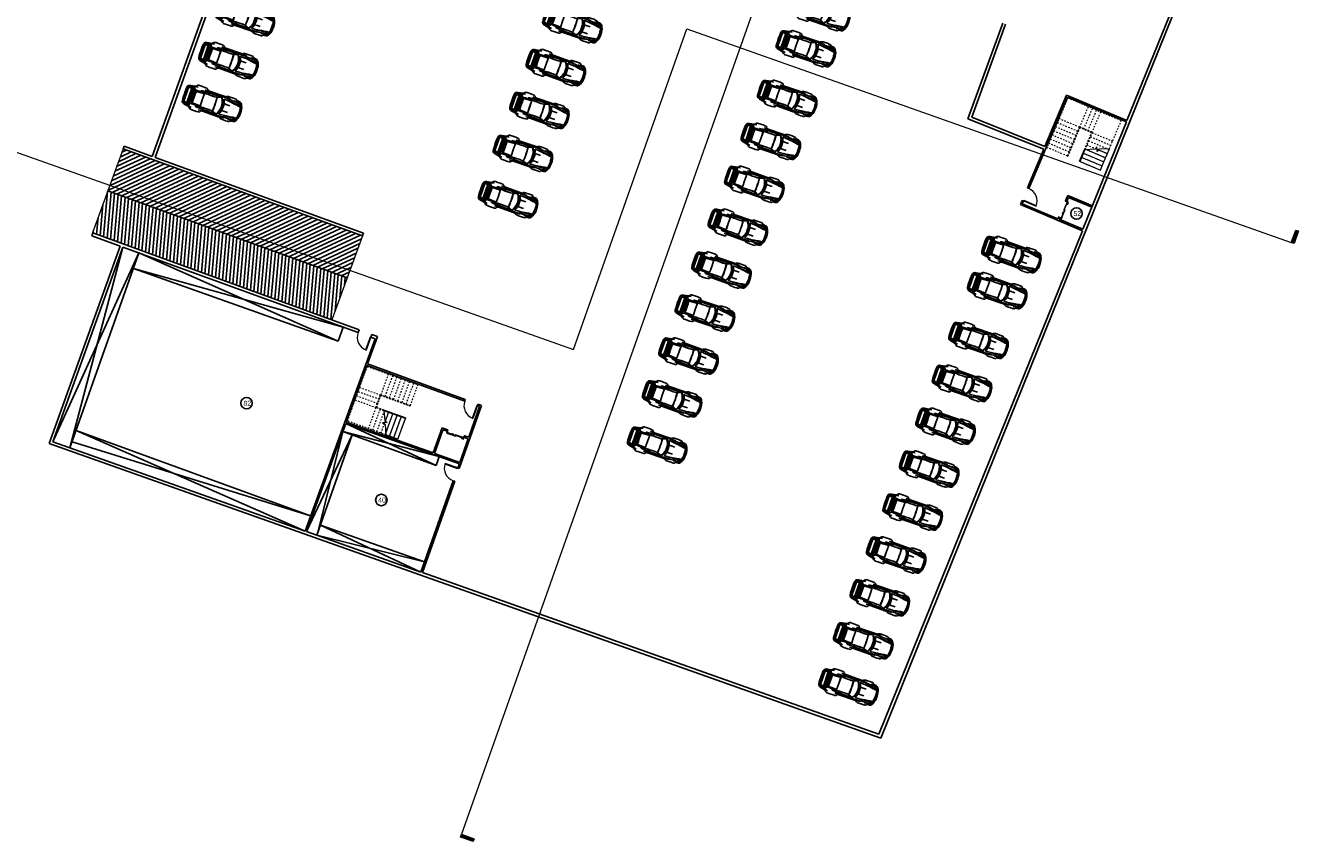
# Model space of a CAD drawing. Header units: inches. Extents: x 424 to 2043, y -237 to 445.
# Tile 3 of 256: x 482 to 567, y -149 to -94. Entities that reach past the tile are written whole.
import ezdxf

# ---------------------------------------------------------------- set-up
doc = ezdxf.new("R2010")
doc.units = ezdxf.units.IN
doc.header["$MEASUREMENT"] = 0
doc.linetypes.add('Overhead', pattern=[0.003969, 0.002381, -0.001587])
for name, color, linetype, lineweight in [('A-DOOR', 31, 'Continuous', 9), ('A-FLOR-HRAL', 11, 'Continuous', 9), ('A-FLOR-HRAL-MBND', 5, 'Overhead', 9), ('A-FLOR-LEVL', 51, 'Continuous', 9), ('A-WALL', 113, 'Continuous', 9), ('G-ANNO-SYMB', 111, 'Continuous', 9), ('S-STRS', 31, 'Continuous', 9), ('S-STRS-MBND', 31, 'Overhead', 9)]:
    doc.layers.add(name, color=color, linetype=linetype, lineweight=lineweight)
doc.layers.add('FM-VEHICLE', color=247, linetype='Continuous')
doc.styles.get("Standard").update_dxf_attribs({"font": 'arial.ttf'})
pattern_1 = [(25, (-1081.74781, -1042.28035), (-0.101977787, 0.21869207), [])]

# ---------------------------------------------------------------- blocks, each defined once
blk = doc.blocks.new('Railing - Railing-237763-زیرزمین')
at = {"layer": 'A-FLOR-HRAL'}
for p, q in [((-142.087, -10.907), (-142.093, -10.925)), ((-142.087, -10.907), (-142.093, -10.925)), ((-142.087, -10.907), (-142.093, -10.925)), ((-142.087, -10.907), (-142.093, -10.925)), ((-142.087, -10.907), (-142.093, -10.925)), ((-142.088, -10.911), (-142.093, -10.925)), ((-142.088, -10.911), (-142.093, -10.925)), ((-142.088, -10.911), (-142.093, -10.925)), ((-142.088, -10.911), (-142.093, -10.925)), ((-142.088, -10.911), (-142.093, -10.925)), ((-142.088, -10.911), (-142.093, -10.925)), ((-142.088, -10.911), (-142.093, -10.925)), ((-142.088, -10.911), (-142.093, -10.925)), ((-142.088, -10.911), (-142.093, -10.925)), ((-142.088, -10.911), (-142.093, -10.925)), ((-142.093, -10.925), (-142.092, -10.942)), ((-142.093, -10.925), (-142.092, -10.942)), ((-142.093, -10.925), (-142.092, -10.942)), ((-142.093, -10.925), (-142.092, -10.942)), ((-142.093, -10.925), (-142.091, -10.947)), ((-142.093, -10.925), (-142.092, -10.942)), ((-142.093, -10.925), (-142.092, -10.942)), ((-142.093, -10.925), (-142.092, -10.942)), ((-142.093, -10.925), (-142.091, -10.947)), ((-142.093, -10.925), (-142.092, -10.942)), ((-142.093, -10.925), (-142.092, -10.942)), ((-142.093, -10.925), (-142.091, -10.947)), ((-142.093, -10.925), (-142.092, -10.942)), ((-142.093, -10.925), (-142.091, -10.947)), ((-142.093, -10.925), (-142.091, -10.947)), ((-140.644, -11.474), (-142.091, -10.947)), ((-140.63, -11.437), (-142.087, -10.907)), ((-140.63, -11.437), (-140.644, -11.474))]:
    blk.add_line(p, q, dxfattribs=at)
at = {"layer": 'A-FLOR-HRAL-MBND'}
for p, q in [((-142.636, -10.749), (-142.315, -9.865)), ((-142.63, -10.746), (-142.312, -9.871)), ((-142.63, -10.746), (-142.312, -9.871)), ((-142.63, -10.746), (-142.312, -9.871)), ((-142.63, -10.746), (-142.312, -9.871)), ((-142.592, -10.728), (-142.294, -9.91)), ((-142.592, -10.728), (-142.294, -9.91)), ((-142.592, -10.728), (-142.294, -9.91)), ((-142.592, -10.728), (-142.294, -9.91)), ((-142.585, -10.725), (-142.291, -9.916)), ((-142.315, -9.865), (-140.322, -10.59)), ((-142.312, -9.871), (-140.324, -10.595)), ((-142.312, -9.871), (-140.324, -10.595)), ((-142.312, -9.871), (-140.324, -10.595)), ((-142.312, -9.871), (-140.324, -10.595)), ((-142.294, -9.91), (-140.334, -10.623)), ((-142.294, -9.91), (-140.334, -10.623)), ((-142.294, -9.91), (-140.334, -10.623)), ((-142.294, -9.91), (-140.334, -10.623)), ((-142.291, -9.916), (-140.336, -10.628)), ((-142.091, -10.947), (-142.636, -10.749)), ((-142.092, -10.942), (-142.63, -10.746)), ((-142.092, -10.942), (-142.63, -10.746)), ((-142.092, -10.942), (-142.63, -10.746)), ((-142.092, -10.942), (-142.63, -10.746)), ((-142.088, -10.911), (-142.592, -10.728)), ((-142.088, -10.911), (-142.592, -10.728)), ((-142.088, -10.911), (-142.592, -10.728)), ((-142.088, -10.911), (-142.592, -10.728)), ((-142.087, -10.907), (-142.585, -10.725)), ((-140.322, -10.59), (-140.336, -10.628)), ((-140.324, -10.595), (-140.334, -10.623)), ((-140.324, -10.595), (-140.334, -10.623)), ((-140.324, -10.595), (-140.334, -10.623)), ((-140.324, -10.595), (-140.334, -10.623))]:
    blk.add_line(p, q, dxfattribs=at)
blk = doc.blocks.new('Railing - Railing-237831-زیرزمین')
at = {"layer": 'A-FLOR-HRAL'}
for p, q in [((-95.368, 5.809), (-95.037, 6.592)), ((-95.331, 5.794), (-94.996, 6.586)), ((-95.018, 6.585), (-95.037, 6.592)), ((-95.018, 6.585), (-95.037, 6.592)), ((-95.018, 6.585), (-95.037, 6.592)), ((-95.018, 6.585), (-95.037, 6.592)), ((-95.018, 6.585), (-95.037, 6.592)), ((-94.996, 6.586), (-95.018, 6.585)), ((-94.996, 6.586), (-95.018, 6.585)), ((-94.996, 6.586), (-95.018, 6.585)), ((-94.996, 6.586), (-95.018, 6.585)), ((-94.996, 6.586), (-95.018, 6.585)), ((-95.331, 5.794), (-95.368, 5.809))]:
    blk.add_line(p, q, dxfattribs=at)
at = {"layer": 'A-FLOR-HRAL-MBND'}
for p, q in [((-95.372, 8.113), (-96.197, 6.16)), ((-95.369, 8.107), (-96.193, 6.158)), ((-95.369, 8.107), (-96.193, 6.158)), ((-95.369, 8.107), (-96.193, 6.158)), ((-95.369, 8.107), (-96.193, 6.158)), ((-95.353, 8.067), (-96.165, 6.146)), ((-95.353, 8.067), (-96.165, 6.146)), ((-95.353, 8.067), (-96.165, 6.146)), ((-95.353, 8.067), (-96.165, 6.146)), ((-95.35, 8.061), (-96.16, 6.144)), ((-94.505, 7.747), (-95.372, 8.113)), ((-94.512, 7.744), (-95.369, 8.107)), ((-94.512, 7.744), (-95.369, 8.107)), ((-94.512, 7.744), (-95.369, 8.107)), ((-94.512, 7.744), (-95.369, 8.107)), ((-94.551, 7.728), (-95.353, 8.067)), ((-94.551, 7.728), (-95.353, 8.067)), ((-94.551, 7.728), (-95.353, 8.067)), ((-94.551, 7.728), (-95.353, 8.067)), ((-94.558, 7.726), (-95.35, 8.061)), ((-95.037, 6.592), (-94.558, 7.726)), ((-95.031, 6.592), (-94.551, 7.728)), ((-95.031, 6.592), (-94.551, 7.728)), ((-95.031, 6.592), (-94.551, 7.728)), ((-95.031, 6.592), (-94.551, 7.728)), ((-95.001, 6.586), (-94.512, 7.744)), ((-95.001, 6.586), (-94.512, 7.744)), ((-95.001, 6.586), (-94.512, 7.744)), ((-95.001, 6.586), (-94.512, 7.744)), ((-94.996, 6.586), (-94.505, 7.747)), ((-96.16, 6.144), (-96.197, 6.16)), ((-96.165, 6.146), (-96.193, 6.158)), ((-96.165, 6.146), (-96.193, 6.158)), ((-96.165, 6.146), (-96.193, 6.158)), ((-96.165, 6.146), (-96.193, 6.158))]:
    blk.add_line(p, q, dxfattribs=at)
blk = doc.blocks.new('M_Single-Louvered - 0914 x 2134mm-227719-زیرزمین')
at = {"layer": 'A-DOOR', "lineweight": 18}
for p, q in [((0.406, -0.05), (0.406, -0.964)), ((0.457, -0.05), (0.406, -0.05)), ((0.457, -0.05), (0.457, -0.964)), ((0.457, -0.964), (0.406, -0.964))]:
    blk.add_line(p, q, dxfattribs=at)
at = {"layer": 'A-DOOR'}
blk.add_arc((0.457, -0.05), 0.914, 180, 270, dxfattribs=at)
blk = doc.blocks.new('M_Single-Louvered - 0914 x 2134mm-227787-زیرزمین')
at = {"layer": 'A-DOOR', "lineweight": 18}
for p, q in [((0.406, 0.05), (0.406, 0.964)), ((0.457, 0.964), (0.406, 0.964)), ((0.457, 0.05), (0.457, 0.964)), ((0.457, 0.05), (0.406, 0.05))]:
    blk.add_line(p, q, dxfattribs=at)
at = {"layer": 'A-DOOR'}
blk.add_arc((0.457, 0.05), 0.914, 90, 180, dxfattribs=at)
blk = doc.blocks.new('Side_opening_ElevatorLift_Door_with_Call_buttons_9478_0001 - 12000 x 2290 Opening-236782-زیرزمین')
at = {"layer": 'A-DOOR', "lineweight": 18}
for p, q in [((-0.6, 0.18), (-0.6, -0.05)), ((-0.45, 0.18), (-0.6, 0.18)), ((-0.57, -0.05), (-0.57, 0.135)), ((-0.57, 0.135), (-0.45, 0.135)), ((0, 0.122), (-0.57, 0.122)), ((-0.57, 0.122), (-0.57, 0.08)), ((-0.57, 0.08), (0, 0.08)), ((-0.45, 0.135), (-0.45, 0.18)), ((0.57, 0.165), (-0.03, 0.165)), ((-0.03, 0.165), (-0.03, 0.122)), ((-0.03, 0.122), (0.57, 0.122)), ((0, 0.08), (0, 0.122)), ((0.6, 0.18), (0.45, 0.18)), ((0.45, 0.18), (0.45, 0.135)), ((0.45, 0.135), (0.57, 0.135)), ((0.57, 0.122), (0.57, 0.165)), ((0.57, 0.135), (0.57, -0.05)), ((0.6, -0.05), (0.6, 0.18)), ((-0.6, -0.05), (-0.57, -0.05)), ((0.57, -0.05), (0.6, -0.05))]:
    blk.add_line(p, q, dxfattribs=at)
at = {"layer": 'A-DOOR'}
for p, q in [((0.125, 0.1), (0.196, 0.1)), ((0.125, 0.1), (0.196, 0.1)), ((0.285, 0.1), (0.125, 0.1)), ((-0.863, -0.05), (-0.863, -0.053)), ((-0.736, -0.053), (-0.863, -0.053)), ((-0.832, -0.053), (-0.832, -0.056)), ((-0.832, -0.053), (-0.832, -0.056)), ((-0.832, -0.056), (-0.831, -0.056)), ((-0.768, -0.056), (-0.832, -0.056)), ((-0.832, -0.056), (-0.831, -0.056)), ((-0.831, -0.056), (-0.832, -0.056)), ((-0.83, -0.053), (-0.83, -0.055)), ((-0.77, -0.055), (-0.77, -0.053)), ((-0.769, -0.056), (-0.768, -0.056)), ((-0.769, -0.056), (-0.768, -0.056)), ((-0.768, -0.056), (-0.769, -0.056)), ((-0.768, -0.056), (-0.768, -0.053)), ((-0.768, -0.056), (-0.768, -0.053)), ((-0.736, -0.053), (-0.736, -0.05))]:
    blk.add_line(p, q, dxfattribs=at)
blk = doc.blocks.new('M_Single-Louvered - 0914 x 2134mm-239992-زیرزمین')
at = {"layer": 'A-DOOR', "lineweight": 18}
for p, q in [((0.406, -0.1), (0.406, -1.014)), ((0.457, -0.1), (0.406, -0.1)), ((0.457, -0.1), (0.457, -1.014)), ((0.457, -1.014), (0.406, -1.014))]:
    blk.add_line(p, q, dxfattribs=at)
at = {"layer": 'A-DOOR'}
blk.add_arc((0.457, -0.1), 0.914, 180, 270, dxfattribs=at)
blk = doc.blocks.new('Section - M_Section Tail - Filled-28045-زیرزمین')
at = {"layer": 'G-ANNO-SYMB'}
blk.add_hatch(color=256, dxfattribs=at).paths.add_polyline_path([(0, 0.009), (0, 0), (-0.002, 0), (-0.002, 0.009)], flags=0)
for p, q in [((0, 0.009), (-0.002, 0.009)), ((-0.002, 0.009), (-0.002, 0)), ((0, 0), (0, 0.009)), ((-0.002, 0), (0, 0))]:
    blk.add_line(p, q, dxfattribs=at)
blk = doc.blocks.new('uiui')
at = {"layer": 'FM-VEHICLE', "color": 0, "linetype": 'ByBlock'}
for p, q in [((-73.86, 134.25), (-74.191, 134.187)), ((-73.69, 134.251), (-73.932, 134.199)), ((-73.767, 134.34), (-73.86, 134.25)), ((-73.738, 134.365), (-73.767, 134.34)), ((-73.687, 134.379), (-73.738, 134.365)), ((-73.628, 134.383), (-73.687, 134.379)), ((-73.539, 134.386), (-73.628, 134.383)), ((-73.251, 134.386), (-73.539, 134.386)), ((-73.118, 134.377), (-73.251, 134.386)), ((-72.898, 134.221), (-73.177, 134.239)), ((-73.059, 134.359), (-73.118, 134.377)), ((-73.025, 134.336), (-73.059, 134.359)), ((-73.008, 134.272), (-73.025, 134.336)), ((-72.99, 134.259), (-73.008, 134.272)), ((-72.889, 134.243), (-72.99, 134.259)), ((-72.898, 134.221), (-72.889, 134.243)), ((-71.772, 134.245), (-72.889, 134.243)), ((-71.685, 134.248), (-71.772, 134.245)), ((-71.674, 134.279), (-71.685, 134.248)), ((-71.653, 134.291), (-71.674, 134.279)), ((-71.594, 134.31), (-71.653, 134.291)), ((-71.552, 134.322), (-71.594, 134.31)), ((-71.499, 134.328), (-71.552, 134.322)), ((-71.436, 134.332), (-71.499, 134.328)), ((-71.208, 134.334), (-71.436, 134.332)), ((-71.074, 134.329), (-71.208, 134.334)), ((-71.021, 134.324), (-71.074, 134.329)), ((-70.974, 134.317), (-71.021, 134.324)), ((-70.953, 134.303), (-70.974, 134.317)), ((-70.931, 134.249), (-70.953, 134.303)), ((-70.894, 134.241), (-70.931, 134.249)), ((-70.722, 134.226), (-70.894, 134.244)), ((-70.729, 134.19), (-70.894, 134.241)), ((-74.42, 133.53), (-74.415, 133.798)), ((-74.42, 133.529), (-74.415, 133.26)), ((-74.415, 133.798), (-74.411, 133.876)), ((-74.411, 133.876), (-74.396, 134.002)), ((-74.405, 133.807), (-74.408, 133.529)), ((-74.405, 133.251), (-74.408, 133.529)), ((-74.401, 133.885), (-74.405, 133.807)), ((-74.387, 134.002), (-74.401, 133.885)), ((-74.396, 134.002), (-74.377, 134.069)), ((-74.368, 134.069), (-74.387, 134.002)), ((-74.377, 134.069), (-74.334, 134.134)), ((-74.349, 134.065), (-74.372, 134.038)), ((-74.349, 134.041), (-74.372, 134.026)), ((-74.372, 133.02), (-74.372, 134.038)), ((-74.33, 134.129), (-74.368, 134.069)), ((-74.283, 134.1), (-74.349, 134.065)), ((-74.281, 134.077), (-74.349, 134.041)), ((-74.349, 134.017), (-74.281, 134.053)), ((-74.349, 134.017), (-74.349, 133.041)), ((-74.349, 133.962), (-74.283, 133.998)), ((-74.334, 134.134), (-74.269, 134.165)), ((-74.274, 134.159), (-74.33, 134.129)), ((-74.298, 134.099), (-74.304, 134.089)), ((-74.257, 134.127), (-74.298, 134.099)), ((-74.008, 134.174), (-74.283, 134.1)), ((-74.067, 134.121), (-74.281, 134.077)), ((-74.281, 134.053), (-74.067, 134.097)), ((-74.281, 134.005), (-74.061, 134.035)), ((-74.281, 134.005), (-74.281, 133.053)), ((-74.191, 134.187), (-74.274, 134.159)), ((-74.269, 134.165), (-74.191, 134.187)), ((-74.257, 134.111), (-74.266, 134.105)), ((-74.212, 134.142), (-74.257, 134.127)), ((-74.212, 134.129), (-74.257, 134.111)), ((-74.09, 134.163), (-74.212, 134.142)), ((-74.114, 134.149), (-74.212, 134.129)), ((-74.106, 134.16), (-74.114, 134.149)), ((-73.932, 134.199), (-74.09, 134.163)), ((-74.01, 134.127), (-74.067, 134.121)), ((-74.067, 134.097), (-74.01, 134.106)), ((-74.061, 134.035), (-73.913, 134.035)), ((-74.061, 134.035), (-74.061, 133.023)), ((-73.913, 134.13), (-74.01, 134.127)), ((-74.01, 134.106), (-73.913, 134.118)), ((-73.951, 134.18), (-74.008, 134.174)), ((-74.004, 134.035), (-74.004, 133.021)), ((-73.913, 134.165), (-73.951, 134.18)), ((-73.824, 134.026), (-73.913, 134.165)), ((-73.913, 134.118), (-73.913, 134.13)), ((-73.913, 134.13), (-73.824, 134.027)), ((-73.913, 133.023), (-73.913, 134.035)), ((-73.84, 134.106), (-73.874, 134.104)), ((-73.729, 134.008), (-73.84, 134.003)), ((-73.738, 133.938), (-73.839, 133.943)), ((-73.824, 133.943), (-73.824, 133.117)), ((-73.75, 133.529), (-73.748, 133.911)), ((-73.75, 133.529), (-73.748, 133.148)), ((-73.748, 133.911), (-73.738, 133.938)), ((-73.732, 133.911), (-73.735, 133.728)), ((-73.735, 133.728), (-73.735, 133.529)), ((-73.735, 133.33), (-73.735, 133.529)), ((-73.722, 133.927), (-73.732, 133.911)), ((-73.598, 134.01), (-73.729, 134.008)), ((-73.724, 133.725), (-73.722, 133.908)), ((-73.724, 133.529), (-73.724, 133.725)), ((-73.724, 133.529), (-73.724, 133.333)), ((-73.71, 133.937), (-73.722, 133.927)), ((-73.722, 133.908), (-73.712, 133.924)), ((-73.712, 133.924), (-73.699, 133.932)), ((-73.507, 133.95), (-73.71, 133.937)), ((-73.699, 133.932), (-73.205, 133.957)), ((-73.447, 134.011), (-73.598, 134.01)), ((-73.2, 133.96), (-73.507, 133.95)), ((-73.201, 134.012), (-73.447, 134.011)), ((-73.432, 134.068), (-73.431, 134.08)), ((-73.424, 134.06), (-73.432, 134.068)), ((-73.431, 134.08), (-73.419, 134.089)), ((-73.426, 134.068), (-73.425, 134.077)), ((-73.42, 134.06), (-73.426, 134.068)), ((-73.425, 134.077), (-73.415, 134.086)), ((-73.398, 134.051), (-73.424, 134.06)), ((-73.394, 134.051), (-73.42, 134.06)), ((-73.419, 134.089), (-73.34, 134.109)), ((-73.415, 134.086), (-73.341, 134.105)), ((-73.341, 134.042), (-73.398, 134.051)), ((-73.341, 134.042), (-73.394, 134.051)), ((-73.341, 134.105), (-73.145, 134.119)), ((-73.259, 134.034), (-73.341, 134.042)), ((-73.34, 134.109), (-73.145, 134.122)), ((-73.115, 134.021), (-73.259, 134.034)), ((-73.205, 133.957), (-73.152, 133.946)), ((-73.023, 134.006), (-73.201, 134.012)), ((-73.148, 133.949), (-73.2, 133.96)), ((-73.152, 133.946), (-73.143, 133.912)), ((-73.139, 133.915), (-73.148, 133.949)), ((-73.145, 134.122), (-72.886, 134.131)), ((-73.145, 134.119), (-72.886, 134.128)), ((-73.144, 133.529), (-73.139, 133.915)), ((-73.143, 133.912), (-73.144, 133.53)), ((-73.144, 133.53), (-73.139, 133.144)), ((-73.143, 133.146), (-73.144, 133.529)), ((-73.023, 134.015), (-73.115, 134.021)), ((-72.923, 134.009), (-73.023, 134.015)), ((-72.925, 134.003), (-73.023, 134.006)), ((-72.94, 134.01), (-72.892, 134.128)), ((-72.811, 134.001), (-72.925, 134.003)), ((-72.923, 134.009), (-72.874, 134.128)), ((-72.811, 134.005), (-72.923, 134.009)), ((-72.857, 134.128), (-72.905, 134.009)), ((-72.898, 134.203), (-72.898, 134.221)), ((-71.819, 134.22), (-72.898, 134.221)), ((-72.895, 134.17), (-72.898, 134.203)), ((-72.886, 134.14), (-72.895, 134.17)), ((-72.886, 134.131), (-72.886, 134.14)), ((-72.033, 134.14), (-72.886, 134.131)), ((-72.886, 134.128), (-72.046, 134.137)), ((-72.886, 134.131), (-72.886, 134.128)), ((-72.513, 134.006), (-72.811, 134.005)), ((-72.513, 134.001), (-72.811, 134.001)), ((-72.411, 134.006), (-72.513, 134.006)), ((-72.411, 134.002), (-72.513, 134.001)), ((-72.334, 134.009), (-72.411, 134.006)), ((-72.333, 134.006), (-72.411, 134.002)), ((-72.334, 134.008), (-72.312, 134.014)), ((-72.291, 134.014), (-72.333, 134.006)), ((-72.312, 134.014), (-72.281, 134.025)), ((-72.275, 134.02), (-72.291, 134.014)), ((-72.281, 134.025), (-72.06, 134.126)), ((-72.26, 134.025), (-72.275, 134.02)), ((-72.269, 133.997), (-72.263, 134.015)), ((-72.264, 133.97), (-72.269, 133.997)), ((-72.256, 133.933), (-72.264, 133.97)), ((-72.263, 134.015), (-72.25, 134.022)), ((-72.039, 134.127), (-72.26, 134.025)), ((-72.251, 134.002), (-72.257, 133.991)), ((-72.257, 133.991), (-72.25, 133.966)), ((-72.248, 133.867), (-72.256, 133.933)), ((-72.238, 134.01), (-72.251, 134.002)), ((-72.25, 134.022), (-72.027, 134.124)), ((-72.25, 133.966), (-72.244, 133.933)), ((-72.248, 133.867), (-72.24, 133.701)), ((-72.244, 133.933), (-72.239, 133.865)), ((-72.24, 133.701), (-72.241, 133.529)), ((-72.24, 133.357), (-72.241, 133.529)), ((-72.239, 133.865), (-72.232, 133.701)), ((-72.016, 134.111), (-72.238, 134.01)), ((-72.232, 133.701), (-72.232, 133.529)), ((-72.232, 133.357), (-72.232, 133.529)), ((-72.016, 134.134), (-72.039, 134.127)), ((-72.033, 134.14), (-72.009, 134.174)), ((-72.033, 134.142), (-72.033, 134.142)), ((-71.978, 134.122), (-72.033, 134.14)), ((-72.027, 134.124), (-72.001, 134.124)), ((-71.985, 134.109), (-72.016, 134.111)), ((-71.822, 134.179), (-72.009, 134.174)), ((-72.001, 134.124), (-71.978, 134.122)), ((-71.961, 134.088), (-71.985, 134.109)), ((-71.92, 134.069), (-71.955, 134.11)), ((-71.867, 133.933), (-71.949, 134.069)), ((-71.837, 133.933), (-71.92, 134.069)), ((-71.814, 133.773), (-71.867, 133.933)), ((-71.867, 133.933), (-71.867, 133.933)), ((-71.784, 133.773), (-71.837, 133.933)), ((-71.579, 134.168), (-71.822, 134.179)), ((-71.819, 134.22), (-71.665, 134.214)), ((-71.793, 133.677), (-71.814, 133.773)), ((-71.579, 134.048), (-71.793, 134.06)), ((-71.793, 134.06), (-71.731, 133.932)), ((-71.787, 133.529), (-71.793, 133.677)), ((-71.787, 133.529), (-71.793, 133.381)), ((-71.764, 133.677), (-71.784, 133.773)), ((-71.758, 133.529), (-71.764, 133.677)), ((-71.758, 133.529), (-71.764, 133.381)), ((-71.731, 133.932), (-71.683, 133.773)), ((-71.683, 133.773), (-71.668, 133.677)), ((-71.683, 133.773), (-71.481, 133.771)), ((-71.668, 133.677), (-71.663, 133.529)), ((-71.668, 133.381), (-71.663, 133.529)), ((-71.665, 134.214), (-71.482, 134.204)), ((-71.482, 134.163), (-71.579, 134.168)), ((-71.377, 134.029), (-71.579, 134.048)), ((-71.482, 134.204), (-71.371, 134.199)), ((-71.277, 134.152), (-71.482, 134.163)), ((-71.377, 134.051), (-71.481, 134.06)), ((-71.481, 133.771), (-71.277, 133.771)), ((-71.277, 134.044), (-71.377, 134.051)), ((-71.277, 134.018), (-71.377, 134.029)), ((-71.054, 134.14), (-71.277, 134.152)), ((-71.175, 134.038), (-71.277, 134.044)), ((-71.099, 133.994), (-71.277, 134.018)), ((-71.226, 134.026), (-71.081, 134.009)), ((-71.065, 134.03), (-71.175, 134.038)), ((-71.013, 133.98), (-71.099, 133.994)), ((-71.095, 134.186), (-70.861, 134.164)), ((-71.081, 134.009), (-70.983, 133.997)), ((-70.955, 134.02), (-71.065, 134.03)), ((-70.936, 134.131), (-71.054, 134.14)), ((-70.83, 133.952), (-71.013, 133.98)), ((-70.983, 133.997), (-70.881, 133.984)), ((-70.859, 134.011), (-70.955, 134.02)), ((-70.807, 134.122), (-70.936, 134.131)), ((-70.881, 133.984), (-70.779, 133.973)), ((-70.861, 134.164), (-70.803, 134.158)), ((-70.806, 134.006), (-70.859, 134.011)), ((-70.735, 134.205), (-70.853, 134.238)), ((-70.757, 133.94), (-70.83, 133.952)), ((-70.803, 134.158), (-70.807, 134.122)), ((-70.779, 133.973), (-70.806, 134.006)), ((-70.763, 134.079), (-70.761, 134.109)), ((-70.761, 134.05), (-70.763, 134.079)), ((-70.761, 134.109), (-70.752, 134.139)), ((-70.752, 134.02), (-70.761, 134.05)), ((-70.579, 133.921), (-70.757, 133.94)), ((-70.752, 134.139), (-70.741, 134.159)), ((-70.741, 134.001), (-70.752, 134.02)), ((-70.741, 134.159), (-70.726, 134.166)), ((-70.726, 133.993), (-70.741, 134.001)), ((-70.676, 134.179), (-70.735, 134.205)), ((-70.668, 134.158), (-70.729, 134.19)), ((-70.726, 134.166), (-70.698, 134.158)), ((-70.698, 134), (-70.726, 133.993)), ((-70.666, 134.208), (-70.722, 134.226)), ((-70.718, 134.078), (-70.716, 134.111)), ((-70.716, 134.047), (-70.718, 134.078)), ((-70.716, 134.111), (-70.712, 134.134)), ((-70.716, 134.111), (-70.711, 134.078)), ((-70.711, 134.078), (-70.716, 134.047)), ((-70.712, 134.023), (-70.716, 134.047)), ((-70.712, 134.134), (-70.706, 134.152)), ((-70.706, 134.005), (-70.712, 134.023)), ((-70.706, 134.152), (-70.698, 134.158)), ((-70.698, 134), (-70.706, 134.005)), ((-70.698, 134.158), (-70.691, 134.152)), ((-70.691, 134.004), (-70.698, 134)), ((-70.691, 134.152), (-70.684, 134.134)), ((-70.684, 134.021), (-70.691, 134.004)), ((-70.684, 134.134), (-70.68, 134.108)), ((-70.68, 134.047), (-70.684, 134.021)), ((-70.68, 134.108), (-70.679, 134.078)), ((-70.679, 134.078), (-70.68, 134.047)), ((-70.648, 134.156), (-70.676, 134.179)), ((-70.636, 134.096), (-70.668, 134.158)), ((-70.633, 134.19), (-70.666, 134.208)), ((-70.588, 134.035), (-70.648, 134.156)), ((-70.612, 134.037), (-70.636, 134.096)), ((-70.565, 134.107), (-70.633, 134.19)), ((-70.579, 133.921), (-70.612, 134.037)), ((-70.556, 133.921), (-70.588, 134.035)), ((-70.548, 133.796), (-70.579, 133.921)), ((-70.525, 134.036), (-70.565, 134.107)), ((-70.525, 133.796), (-70.556, 133.921)), ((-70.535, 133.678), (-70.548, 133.796)), ((-70.527, 133.529), (-70.535, 133.678)), ((-70.527, 133.529), (-70.535, 133.38)), ((-70.474, 133.92), (-70.525, 134.036)), ((-70.511, 133.678), (-70.525, 133.796)), ((-70.504, 133.529), (-70.511, 133.678)), ((-70.504, 133.529), (-70.511, 133.38)), ((-70.443, 133.796), (-70.474, 133.92)), ((-70.43, 133.677), (-70.443, 133.796)), ((-70.422, 133.529), (-70.43, 133.677)), ((-70.422, 133.529), (-70.43, 133.381)), ((-74.415, 133.26), (-74.411, 133.182)), ((-74.411, 133.182), (-74.396, 133.057)), ((-74.401, 133.173), (-74.405, 133.251)), ((-74.387, 133.057), (-74.401, 133.173)), ((-74.396, 133.057), (-74.377, 132.989)), ((-74.368, 132.989), (-74.387, 133.057)), ((-74.377, 132.989), (-74.334, 132.924)), ((-74.349, 133.017), (-74.372, 133.032)), ((-74.349, 132.994), (-74.372, 133.02)), ((-74.33, 132.93), (-74.368, 132.989)), ((-74.349, 133.096), (-74.283, 133.06)), ((-74.349, 133.041), (-74.281, 133.005)), ((-74.281, 132.982), (-74.349, 133.017)), ((-74.283, 132.958), (-74.349, 132.994)), ((-74.334, 132.924), (-74.269, 132.893)), ((-74.274, 132.9), (-74.33, 132.93)), ((-74.298, 132.96), (-74.304, 132.969)), ((-74.257, 132.931), (-74.298, 132.96)), ((-74.008, 132.884), (-74.283, 132.958)), ((-74.281, 133.053), (-74.061, 133.023)), ((-74.281, 133.005), (-74.067, 132.961)), ((-74.067, 132.937), (-74.281, 132.982)), ((-74.191, 132.871), (-74.274, 132.9)), ((-74.269, 132.893), (-74.191, 132.871)), ((-74.257, 132.947), (-74.266, 132.953)), ((-74.212, 132.929), (-74.257, 132.947)), ((-74.212, 132.916), (-74.257, 132.931)), ((-74.114, 132.909), (-74.212, 132.929)), ((-74.09, 132.895), (-74.212, 132.916)), ((-73.86, 132.808), (-74.191, 132.871)), ((-74.106, 132.898), (-74.114, 132.909)), ((-73.932, 132.86), (-74.09, 132.895)), ((-74.067, 132.961), (-74.01, 132.952)), ((-74.01, 132.931), (-74.067, 132.937)), ((-74.061, 133.023), (-73.913, 133.023)), ((-74.01, 132.952), (-73.913, 132.94)), ((-73.913, 132.928), (-74.01, 132.931)), ((-73.951, 132.878), (-74.008, 132.884)), ((-73.913, 132.893), (-73.951, 132.878)), ((-73.69, 132.807), (-73.932, 132.86)), ((-73.913, 132.928), (-73.824, 133.032)), ((-73.824, 133.032), (-73.913, 132.893)), ((-73.913, 132.94), (-73.913, 132.928)), ((-73.84, 132.953), (-73.874, 132.954)), ((-73.767, 132.719), (-73.86, 132.808)), ((-73.729, 133.05), (-73.84, 133.055)), ((-73.738, 133.12), (-73.839, 133.115)), ((-73.738, 132.693), (-73.767, 132.719)), ((-73.748, 133.148), (-73.738, 133.12)), ((-73.687, 132.679), (-73.738, 132.693)), ((-73.732, 133.148), (-73.735, 133.33)), ((-73.722, 133.131), (-73.732, 133.148)), ((-73.598, 133.048), (-73.729, 133.05)), ((-73.724, 133.333), (-73.722, 133.15)), ((-73.722, 133.15), (-73.712, 133.134)), ((-73.71, 133.121), (-73.722, 133.131)), ((-73.712, 133.134), (-73.699, 133.126)), ((-73.507, 133.109), (-73.71, 133.121)), ((-73.699, 133.126), (-73.205, 133.101)), ((-73.628, 132.675), (-73.687, 132.679)), ((-73.539, 132.672), (-73.628, 132.675)), ((-73.447, 133.047), (-73.598, 133.048)), ((-73.251, 132.672), (-73.539, 132.672)), ((-73.2, 133.098), (-73.507, 133.109)), ((-73.201, 133.046), (-73.447, 133.047)), ((-73.424, 132.998), (-73.432, 132.99)), ((-73.432, 132.99), (-73.431, 132.978)), ((-73.431, 132.978), (-73.419, 132.969)), ((-73.42, 132.998), (-73.426, 132.991)), ((-73.426, 132.991), (-73.425, 132.981)), ((-73.425, 132.981), (-73.415, 132.972)), ((-73.398, 133.007), (-73.424, 132.998)), ((-73.394, 133.007), (-73.42, 132.998)), ((-73.419, 132.969), (-73.34, 132.95)), ((-73.415, 132.972), (-73.341, 132.953)), ((-73.341, 133.016), (-73.398, 133.007)), ((-73.341, 133.016), (-73.394, 133.007)), ((-73.259, 133.024), (-73.341, 133.016)), ((-73.341, 132.953), (-73.145, 132.939)), ((-73.34, 132.95), (-73.145, 132.937)), ((-73.115, 133.037), (-73.259, 133.024)), ((-73.118, 132.681), (-73.251, 132.672)), ((-73.205, 133.101), (-73.152, 133.112)), ((-73.023, 133.052), (-73.201, 133.046)), ((-73.148, 133.109), (-73.2, 133.098)), ((-72.898, 132.837), (-73.177, 132.819)), ((-73.152, 133.112), (-73.143, 133.146)), ((-73.139, 133.144), (-73.148, 133.109)), ((-73.145, 132.939), (-72.886, 132.93)), ((-73.145, 132.937), (-72.886, 132.927)), ((-73.059, 132.699), (-73.118, 132.681)), ((-73.023, 133.044), (-73.115, 133.037)), ((-73.025, 132.723), (-73.059, 132.699)), ((-73.008, 132.786), (-73.025, 132.723)), ((-72.925, 133.056), (-73.023, 133.052)), ((-72.923, 133.049), (-73.023, 133.044)), ((-72.99, 132.799), (-73.008, 132.786)), ((-72.889, 132.815), (-72.99, 132.799)), ((-72.94, 133.048), (-72.892, 132.93)), ((-72.811, 133.057), (-72.925, 133.056)), ((-72.811, 133.053), (-72.923, 133.049)), ((-72.923, 133.049), (-72.874, 132.93)), ((-72.857, 132.93), (-72.905, 133.05)), ((-72.895, 132.888), (-72.898, 132.855)), ((-72.898, 132.855), (-72.898, 132.837)), ((-71.819, 132.838), (-72.898, 132.837)), ((-72.898, 132.837), (-72.889, 132.815)), ((-72.886, 132.919), (-72.895, 132.888)), ((-71.772, 132.813), (-72.889, 132.815)), ((-72.886, 132.93), (-72.046, 132.921)), ((-72.886, 132.928), (-72.886, 132.93)), ((-72.033, 132.919), (-72.886, 132.928)), ((-72.886, 132.927), (-72.886, 132.919)), ((-72.513, 133.058), (-72.811, 133.057)), ((-72.513, 133.052), (-72.811, 133.053)), ((-72.411, 133.056), (-72.513, 133.058)), ((-72.411, 133.052), (-72.513, 133.052)), ((-72.333, 133.052), (-72.411, 133.056)), ((-72.334, 133.05), (-72.411, 133.052)), ((-72.334, 133.05), (-72.312, 133.044)), ((-72.291, 133.044), (-72.333, 133.052)), ((-72.312, 133.044), (-72.281, 133.033)), ((-72.275, 133.039), (-72.291, 133.044)), ((-72.281, 133.033), (-72.06, 132.932)), ((-72.26, 133.033), (-72.275, 133.039)), ((-72.264, 133.088), (-72.269, 133.061)), ((-72.269, 133.061), (-72.263, 133.043)), ((-72.256, 133.125), (-72.264, 133.088)), ((-72.263, 133.043), (-72.25, 133.037)), ((-72.039, 132.932), (-72.26, 133.033)), ((-72.257, 133.067), (-72.25, 133.092)), ((-72.251, 133.057), (-72.257, 133.067)), ((-72.248, 133.191), (-72.256, 133.125)), ((-72.238, 133.048), (-72.251, 133.057)), ((-72.25, 133.092), (-72.244, 133.125)), ((-72.25, 133.037), (-72.027, 132.935)), ((-72.248, 133.191), (-72.24, 133.357)), ((-72.244, 133.125), (-72.239, 133.194)), ((-72.239, 133.194), (-72.232, 133.357)), ((-72.016, 132.947), (-72.238, 133.048)), ((-72.016, 132.924), (-72.039, 132.932)), ((-71.978, 132.936), (-72.033, 132.918)), ((-72.033, 132.918), (-72.009, 132.884)), ((-72.033, 132.916), (-72.033, 132.916)), ((-72.027, 132.935), (-72.001, 132.934)), ((-71.985, 132.949), (-72.016, 132.947)), ((-71.822, 132.88), (-72.009, 132.884)), ((-72.001, 132.934), (-71.978, 132.936)), ((-71.961, 132.97), (-71.985, 132.949)), ((-71.92, 132.989), (-71.955, 132.948)), ((-71.867, 133.125), (-71.949, 132.989)), ((-71.837, 133.125), (-71.92, 132.989)), ((-71.814, 133.286), (-71.867, 133.125)), ((-71.867, 133.125), (-71.867, 133.125)), ((-71.784, 133.286), (-71.837, 133.125)), ((-71.579, 132.89), (-71.822, 132.88)), ((-71.819, 132.839), (-71.665, 132.844)), ((-71.793, 133.381), (-71.814, 133.286)), ((-71.793, 132.998), (-71.731, 133.126)), ((-71.579, 133.01), (-71.793, 132.998)), ((-71.764, 133.381), (-71.784, 133.286)), ((-71.685, 132.81), (-71.772, 132.813)), ((-71.731, 133.126), (-71.683, 133.286)), ((-71.674, 132.78), (-71.685, 132.81)), ((-71.683, 133.286), (-71.668, 133.381)), ((-71.683, 133.286), (-71.481, 133.287)), ((-71.653, 132.767), (-71.674, 132.78)), ((-71.665, 132.844), (-71.482, 132.854)), ((-71.594, 132.748), (-71.653, 132.767)), ((-71.552, 132.737), (-71.594, 132.748)), ((-71.377, 133.029), (-71.579, 133.01)), ((-71.482, 132.895), (-71.579, 132.89)), ((-71.499, 132.73), (-71.552, 132.737)), ((-71.436, 132.726), (-71.499, 132.73)), ((-71.277, 132.906), (-71.482, 132.895)), ((-71.482, 132.854), (-71.371, 132.859)), ((-71.481, 133.287), (-71.277, 133.287)), ((-71.377, 133.007), (-71.481, 132.998)), ((-71.208, 132.724), (-71.436, 132.726)), ((-71.277, 133.04), (-71.377, 133.029)), ((-71.277, 133.014), (-71.377, 133.007)), ((-71.099, 133.064), (-71.277, 133.04)), ((-71.175, 133.02), (-71.277, 133.014)), ((-71.054, 132.918), (-71.277, 132.906)), ((-71.226, 133.032), (-71.081, 133.049)), ((-71.074, 132.73), (-71.208, 132.724)), ((-71.065, 133.028), (-71.175, 133.02)), ((-71.013, 133.078), (-71.099, 133.064)), ((-71.095, 132.873), (-70.861, 132.894)), ((-71.081, 133.049), (-70.983, 133.061)), ((-71.021, 132.734), (-71.074, 132.73)), ((-70.955, 133.038), (-71.065, 133.028)), ((-70.936, 132.927), (-71.054, 132.918)), ((-70.974, 132.741), (-71.021, 132.734)), ((-70.83, 133.107), (-71.013, 133.078)), ((-70.983, 133.061), (-70.881, 133.074)), ((-70.953, 132.755), (-70.974, 132.741)), ((-70.859, 133.048), (-70.955, 133.038)), ((-70.931, 132.809), (-70.953, 132.755)), ((-70.807, 132.936), (-70.936, 132.927)), ((-70.894, 132.817), (-70.931, 132.809)), ((-70.729, 132.868), (-70.894, 132.817)), ((-70.722, 132.832), (-70.894, 132.814)), ((-70.881, 133.074), (-70.779, 133.085)), ((-70.861, 132.894), (-70.803, 132.901)), ((-70.806, 133.052), (-70.859, 133.048)), ((-70.735, 132.853), (-70.853, 132.82)), ((-70.757, 133.119), (-70.83, 133.107)), ((-70.803, 132.901), (-70.807, 132.936)), ((-70.779, 133.085), (-70.806, 133.052)), ((-70.761, 133.009), (-70.763, 132.979)), ((-70.763, 132.979), (-70.761, 132.95)), ((-70.752, 133.039), (-70.761, 133.009)), ((-70.761, 132.95), (-70.752, 132.919)), ((-70.579, 133.137), (-70.757, 133.119)), ((-70.741, 133.057), (-70.752, 133.039)), ((-70.752, 132.919), (-70.741, 132.899)), ((-70.726, 133.065), (-70.741, 133.057)), ((-70.741, 132.899), (-70.726, 132.892)), ((-70.676, 132.879), (-70.735, 132.853)), ((-70.668, 132.901), (-70.729, 132.868)), ((-70.698, 133.059), (-70.726, 133.065)), ((-70.726, 132.892), (-70.698, 132.901)), ((-70.666, 132.85), (-70.722, 132.832)), ((-70.716, 133.012), (-70.718, 132.98)), ((-70.718, 132.98), (-70.716, 132.947)), ((-70.712, 133.035), (-70.716, 133.011)), ((-70.711, 132.98), (-70.716, 133.012)), ((-70.716, 132.947), (-70.711, 132.98)), ((-70.716, 132.947), (-70.712, 132.924)), ((-70.706, 133.053), (-70.712, 133.035)), ((-70.712, 132.924), (-70.706, 132.907)), ((-70.698, 133.059), (-70.706, 133.053)), ((-70.706, 132.907), (-70.698, 132.901)), ((-70.691, 133.054), (-70.698, 133.059)), ((-70.698, 132.901), (-70.691, 132.907)), ((-70.684, 133.037), (-70.691, 133.054)), ((-70.691, 132.907), (-70.684, 132.924)), ((-70.68, 133.011), (-70.684, 133.037)), ((-70.684, 132.924), (-70.68, 132.95)), ((-70.679, 132.98), (-70.68, 133.011)), ((-70.68, 132.95), (-70.679, 132.98)), ((-70.648, 132.902), (-70.676, 132.879)), ((-70.636, 132.962), (-70.668, 132.901)), ((-70.633, 132.868), (-70.666, 132.85)), ((-70.588, 133.023), (-70.648, 132.902)), ((-70.612, 133.021), (-70.636, 132.962)), ((-70.565, 132.951), (-70.633, 132.868)), ((-70.579, 133.137), (-70.612, 133.021)), ((-70.556, 133.137), (-70.588, 133.023)), ((-70.548, 133.262), (-70.579, 133.137)), ((-70.525, 133.022), (-70.565, 132.951)), ((-70.525, 133.262), (-70.556, 133.137)), ((-70.535, 133.38), (-70.548, 133.262)), ((-70.511, 133.38), (-70.525, 133.262)), ((-70.474, 133.138), (-70.525, 133.022)), ((-70.443, 133.262), (-70.474, 133.138)), ((-70.43, 133.381), (-70.443, 133.262))]:
    blk.add_line(p, q, dxfattribs=at)

msp = doc.modelspace()

# ---------------------------------------------------------------- hatches: boundary and pattern name
h = msp.add_hatch()
h.set_pattern_fill('ANSI31', color=256, scale=0.076, angle=340)
h.set_pattern_definition(pattern_1)
h.paths.add_polyline_path([(488.511, -102.464), (487.618, -104.915), (503.748, -110.625), (504.589, -108.316)])
h = msp.add_hatch()
h.set_pattern_fill('ANSI31', color=256, scale=0.076, angle=340)
h.set_pattern_definition(pattern_1)
h.paths.add_polyline_path([(487.618, -104.915), (487.484, -105.283), (503.563, -111.135), (503.748, -110.625)])
h = msp.add_hatch()
h.set_pattern_fill('ANSI31', color=256, scale=0.076, angle=40)
h.set_pattern_definition([(85, (-1081.74781, -1042.28035), (-0.24038178, 0.02103068), [])])
h.paths.add_polyline_path([(487.484, -105.283), (486.458, -108.102), (496.269, -111.673), (502.537, -113.954), (503.563, -111.135)])

# ---------------------------------------------------------------- linework, layer by layer
for p, q in [((503.563, -111.135), (487.484, -105.283)), ((484.943, -122.545), (488.5, -109.058)), ((489.578, -109.45), (483.802, -122.141)), ((489.578, -109.45), (484.943, -122.545)), ((489.578, -109.45), (502.968, -115.381)), ((502.968, -115.381), (489.204, -110.508)), ((503.287, -114.44), (489.204, -110.508)), ((503.287, -114.44), (502.968, -115.381)), ((485.355, -121.38), (501.105, -127.113)), ((500.733, -128.135), (485.355, -121.38)), ((503.468, -120.913), (509.545, -123.734)), ((485.086, -122.139), (501.105, -127.113)), ((503.906, -121.681), (500.827, -128.168)), ((503.906, -121.681), (501.523, -128.414)), ((503.272, -121.451), (501.541, -128.419)), ((509.545, -123.734), (503.272, -121.451)), ((509.73, -123.129), (503.272, -121.451)), ((509.73, -123.129), (509.545, -123.734)), ((501.763, -127.735), (508.76, -130.212)), ((508.52, -130.891), (501.763, -127.735)), ((501.523, -128.414), (508.76, -130.212))]:
    msp.add_line(p, q)
for centre in [(552.551, -106.806), (496.807, -119.546), (505.857, -126.051)]:
    msp.add_circle(centre, 0.385)
at = {"layer": 'A-FLOR-LEVL'}
for p, q in [((488.511, -102.464), (486.458, -108.102)), ((498.321, -106.034), (488.511, -102.464)), ((496.269, -111.673), (486.458, -108.102)), ((504.589, -108.316), (502.537, -113.954))]:
    msp.add_line(p, q, dxfattribs=at)
at = {"layer": 'A-WALL', "lineweight": 25}
for p, q in [((511.384, -44.728), (490.474, -102.966)), ((490.662, -103.034), (507.428, -56.34)), ((539.394, -142.034), (562.221, -85.535)), ((561.98, -85.598), (555.932, -100.567)), ((547.589, -94.014), (545.251, -100.437)), ((545.505, -100.324), (547.777, -94.083)), ((549.341, -105.119), (551.933, -98.985)), ((551.88, -98.854), (550.419, -102.31)), ((555.932, -100.567), (551.88, -98.854)), ((551.933, -98.985), (555.894, -100.659)), ((545.251, -100.437), (550.342, -102.494)), ((550.419, -102.31), (545.505, -100.324)), ((555.894, -100.659), (552.982, -107.867)), ((488.579, -102.276), (488.511, -102.464)), ((488.511, -102.464), (504.589, -108.316)), ((490.474, -102.966), (488.579, -102.276)), ((550.342, -102.494), (549.249, -105.08)), ((504.657, -108.128), (490.662, -103.034)), ((549.249, -105.08), (549.341, -105.119)), ((548.893, -105.922), (548.776, -106.198)), ((548.985, -105.961), (548.893, -105.922)), ((548.907, -106.145), (548.985, -105.961)), ((551.957, -105.592), (551.803, -105.957)), ((551.895, -105.996), (552.011, -105.723)), ((553.612, -106.292), (551.957, -105.592)), ((552.011, -105.723), (553.574, -106.384)), ((548.776, -106.198), (552.945, -107.96)), ((551.297, -107.155), (548.907, -106.145)), ((553.574, -106.384), (553.612, -106.292)), ((551.336, -107.063), (551.297, -107.155)), ((551.389, -107.194), (551.428, -107.102)), ((552.982, -107.867), (551.389, -107.194)), ((486.472, -108.107), (486.404, -108.295)), ((486.404, -108.295), (488.312, -108.989)), ((504.361, -114.618), (486.472, -108.107)), ((504.589, -108.316), (504.657, -108.128)), ((552.945, -107.96), (539.28, -141.781)), ((488.312, -108.989), (483.546, -122.262)), ((483.802, -122.141), (488.5, -109.058)), ((488.5, -109.058), (504.292, -114.806)), ((505.433, -115.221), (500.733, -128.135)), ((504.292, -114.806), (504.361, -114.618)), ((504.924, -116.913), (505.595, -115.067)), ((505.22, -114.93), (505.151, -115.118)), ((505.151, -115.118), (505.433, -115.221)), ((505.595, -115.067), (505.22, -114.93)), ((503.502, -120.819), (504.889, -117.007)), ((504.889, -117.007), (511.461, -119.399)), ((511.495, -119.305), (504.924, -116.913)), ((511.091, -123.929), (512.587, -119.702)), ((511.461, -119.399), (511.495, -119.305)), ((512.354, -119.618), (512.32, -119.712)), ((512.587, -119.702), (512.354, -119.618)), ((512.46, -119.762), (511.725, -121.839)), ((512.32, -119.712), (512.46, -119.762)), ((500.827, -128.168), (503.468, -120.913)), ((503.468, -120.913), (511.096, -123.613)), ((509.339, -122.885), (503.502, -120.819)), ((509.934, -121.205), (509.339, -122.885)), ((509.433, -122.918), (509.994, -121.332)), ((510.311, -121.338), (509.934, -121.205)), ((509.994, -121.332), (510.277, -121.432)), ((483.546, -122.262), (539.394, -142.034)), ((500.733, -128.135), (483.802, -122.141)), ((511.691, -121.933), (511.13, -123.519)), ((511.408, -121.833), (511.691, -121.933)), ((511.725, -121.839), (511.442, -121.739)), ((511.13, -123.519), (509.433, -122.918)), ((511.096, -123.613), (510.996, -123.896)), ((510.996, -123.896), (511.091, -123.929)), ((510.691, -124.758), (508.52, -130.891)), ((508.614, -130.925), (510.786, -124.791)), ((510.786, -124.791), (510.691, -124.758)), ((508.52, -130.891), (500.827, -128.168)), ((539.28, -141.781), (508.614, -130.925))]:
    msp.add_line(p, q, dxfattribs=at)
at = {"layer": 'G-ANNO-SYMB', "color": 1}
for p, q in [((543.493, -57.404), (511.243, -148.499)), ((518.753, -115.938), (526.381, -94.392)), ((526.381, -94.392), (566.969, -108.762)), ((471.6, -99.244), (518.753, -115.938))]:
    msp.add_line(p, q, dxfattribs=at)
at = {"layer": 'S-STRS', "linetype": 'Overhead'}
for p, q in [((553.217, -102.514), (554.501, -103.056)), ((553.834, -102.449), (553.927, -102.488)), ((554.019, -102.527), (554.618, -102.78)), ((554.636, -102.462), (554.735, -102.503)), ((552.788, -103.309), (554.151, -103.885)), ((552.904, -103.033), (554.267, -103.609)), ((553.021, -102.756), (554.384, -103.332)), ((506.035, -120.145), (506.065, -120.064)), ((506.132, -120.758), (506.347, -120.166)), ((506.159, -121.559), (506.629, -120.269)), ((506.405, -121.762), (506.911, -120.372)), ((506.686, -121.865), (507.192, -120.474)), ((506.063, -120.946), (506.097, -120.852)), ((506.968, -121.967), (507.474, -120.577))]:
    msp.add_line(p, q, dxfattribs=at)
at = {"layer": 'S-STRS'}
for p, q in [((553.217, -102.514), (554.501, -103.056)), ((553.834, -102.449), (553.927, -102.488)), ((554.019, -102.527), (554.618, -102.78)), ((554.618, -102.78), (554.735, -102.503)), ((554.636, -102.462), (554.735, -102.503)), ((554.735, -102.503), (554.754, -102.458)), ((552.788, -103.309), (554.151, -103.885)), ((552.904, -103.033), (554.267, -103.609)), ((553.021, -102.756), (554.384, -103.332)), ((554.267, -103.609), (554.384, -103.332)), ((554.384, -103.332), (554.501, -103.056)), ((554.501, -103.056), (554.618, -102.78)), ((554.151, -103.885), (554.267, -103.609)), ((506.028, -120.029), (506.025, -120.028)), ((506.035, -120.145), (506.065, -120.064)), ((506.132, -120.758), (506.347, -120.166)), ((506.159, -121.559), (506.629, -120.269)), ((506.405, -121.762), (506.911, -120.372)), ((506.686, -121.865), (507.192, -120.474)), ((506.063, -120.946), (506.097, -120.852)), ((506.968, -121.967), (507.474, -120.577)), ((506.405, -121.762), (506.169, -121.676)), ((506.686, -121.865), (506.405, -121.762)), ((506.968, -121.967), (506.686, -121.865))]:
    msp.add_line(p, q, dxfattribs=at)
at = {"layer": 'S-STRS-MBND'}
for p, q in [((551.96, -99.051), (550.558, -102.367)), ((555.552, -100.569), (551.96, -99.051)), ((552.757, -101.016), (553.341, -99.635)), ((552.757, -101.016), (553.341, -99.635)), ((553.034, -101.133), (553.618, -99.751)), ((553.034, -101.133), (553.618, -99.751)), ((553.31, -101.25), (553.894, -99.868)), ((553.31, -101.25), (553.894, -99.868)), ((553.586, -101.367), (554.17, -99.985)), ((553.586, -101.367), (554.17, -99.985)), ((552.641, -101.293), (551.259, -100.709)), ((552.641, -101.293), (551.259, -100.709)), ((552.757, -101.016), (551.376, -100.432)), ((552.757, -101.016), (551.376, -100.432)), ((554.754, -102.458), (555.552, -100.569)), ((552.29, -102.122), (550.909, -101.538)), ((552.29, -102.122), (550.909, -101.538)), ((552.407, -101.845), (551.025, -101.261)), ((552.407, -101.845), (551.025, -101.261)), ((552.524, -101.569), (551.142, -100.985)), ((552.524, -101.569), (551.142, -100.985)), ((552.757, -101.016), (551.94, -102.951)), ((553.586, -101.367), (552.757, -101.016)), ((553.102, -102.514), (553.586, -101.367)), ((553.47, -101.643), (554.851, -102.227)), ((553.47, -101.643), (554.851, -102.227)), ((553.586, -101.367), (554.968, -101.951)), ((553.586, -101.367), (554.968, -101.951)), ((551.94, -102.951), (550.558, -102.367)), ((552.057, -102.674), (550.675, -102.09)), ((552.057, -102.674), (550.675, -102.09)), ((552.173, -102.398), (550.792, -101.814)), ((552.173, -102.398), (550.792, -101.814)), ((553.119, -102.472), (553.217, -102.514)), ((553.119, -102.472), (553.217, -102.514)), ((553.236, -102.196), (553.834, -102.449)), ((553.236, -102.196), (553.834, -102.449)), ((553.353, -101.919), (554.636, -102.462)), ((553.353, -101.919), (554.636, -102.462)), ((553.927, -102.488), (554.019, -102.527)), ((553.927, -102.488), (554.019, -102.527)), ((503.585, -120.736), (504.919, -117.071)), ((504.919, -117.071), (508.302, -118.302)), ((506.329, -117.584), (505.816, -118.994)), ((506.329, -117.584), (505.816, -118.994)), ((506.611, -117.687), (506.098, -119.096)), ((506.611, -117.687), (506.098, -119.096)), ((506.893, -117.789), (506.38, -119.199)), ((506.893, -117.789), (506.38, -119.199)), ((507.175, -117.892), (506.662, -119.302)), ((507.175, -117.892), (506.662, -119.302)), ((504.304, -118.763), (505.713, -119.276)), ((504.304, -118.763), (505.713, -119.276)), ((504.406, -118.481), (505.816, -118.994)), ((504.406, -118.481), (505.816, -118.994)), ((507.457, -117.995), (506.943, -119.404)), ((507.457, -117.995), (506.943, -119.404)), ((507.738, -118.097), (507.225, -119.507)), ((507.738, -118.097), (507.225, -119.507)), ((508.02, -118.2), (507.507, -119.609)), ((508.02, -118.2), (507.507, -119.609)), ((508.302, -118.302), (507.789, -119.712)), ((504.098, -119.326), (505.508, -119.839)), ((504.098, -119.326), (505.508, -119.839)), ((504.201, -119.044), (505.611, -119.558)), ((504.201, -119.044), (505.611, -119.558)), ((505.508, -119.839), (505.816, -118.994)), ((505.816, -118.994), (507.789, -119.712)), ((504.995, -121.249), (505.508, -119.839)), ((504.995, -121.249), (505.508, -119.839)), ((505.277, -121.352), (505.79, -119.942)), ((505.277, -121.352), (505.79, -119.942)), ((506.025, -120.028), (505.508, -119.839)), ((505.559, -121.454), (506.035, -120.145)), ((505.559, -121.454), (506.035, -120.145)), ((506.169, -121.676), (503.585, -120.736)), ((505.841, -121.557), (506.063, -120.946)), ((505.841, -121.557), (506.063, -120.946)), ((506.097, -120.852), (506.132, -120.758)), ((506.097, -120.852), (506.132, -120.758)), ((506.123, -121.659), (506.159, -121.559)), ((506.123, -121.659), (506.159, -121.559))]:
    msp.add_line(p, q, dxfattribs=at)
at = {"layer": 'S-STRS-MBND', "linetype": 'Continuous'}
for p, q in [((553.802, -102.492), (553.1, -102.518)), ((553.921, -102.332), (553.802, -102.492)), ((553.933, -102.644), (553.921, -102.332)), ((554.052, -102.483), (553.933, -102.644)), ((554.754, -102.458), (554.052, -102.483)), ((506.025, -120.028), (506.086, -120.727)), ((506.253, -120.838), (505.942, -120.866)), ((505.942, -120.866), (506.108, -120.977)), ((506.086, -120.727), (506.253, -120.838)), ((506.108, -120.977), (506.169, -121.676))]:
    msp.add_line(p, q, dxfattribs=at)

# ---------------------------------------------------------------- block references
at = {"rotation": 340.7770324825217}
for p in [(521.144, -243.578), (559.779, -243.241), (543.132, -244.05), (558.824, -245.663), (520.038, -246.46), (542.026, -246.933), (518.933, -249.343), (557.569, -249.006), (540.921, -249.815), (556.463, -251.888), (539.816, -252.697), (555.358, -254.771), (538.817, -255.798), (554.253, -257.653), (572.623, -259.491), (553.147, -260.535), (571.668, -261.913), (552.042, -263.418), (570.413, -265.255), (550.937, -266.3), (569.307, -268.138), (549.831, -269.183), (568.202, -271.02), (548.833, -272.283), (567.097, -273.903), (565.991, -276.785), (564.886, -279.668), (563.781, -282.55), (562.675, -285.433), (561.677, -288.533)]:
    msp.add_blockref('uiui', p, dxfattribs=at)
at = {"layer": 'A-DOOR'}
for name, p, rotation in [('M_Single-Louvered - 0914 x 2134mm-227787-زیرزمین', (549.117, -105.52), 247.0881603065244), ('Side_opening_ElevatorLift_Door_with_Call_buttons_9478_0001 - 12000 x 2290 Opening-236782-زیرزمین', (551.615, -106.53), 247.0881603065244), ('M_Single-Louvered - 0914 x 2134mm-239992-زیرزمین', (504.756, -114.868), 339.9999999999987), ('M_Single-Louvered - 0914 x 2134mm-227719-زیرزمین', (511.908, -119.508), 339.9999999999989), ('Side_opening_ElevatorLift_Door_with_Call_buttons_9478_0001 - 12000 x 2290 Opening-236782-زیرزمین', (510.86, -121.585), 160.5050753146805), ('M_Single-Louvered - 0914 x 2134mm-227787-زیرزمین', (510.891, -124.344), 70.5050753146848)]:
    msp.add_blockref(name, p, dxfattribs=dict(at, rotation=rotation))
at = {"layer": 'A-FLOR-HRAL'}
for name in ['Railing - Railing-237831-زیرزمین', 'Railing - Railing-237763-زیرزمین']:
    msp.add_blockref(name, (648.118, -109.103), dxfattribs=at)
at = {"layer": 'G-ANNO-SYMB', "color": 1, "extrusion": (0, 0, -1), "xscale": 99.99999999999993, "yscale": 99.99999999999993, "zscale": 99.99999999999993}
for p, rotation in [((-566.969, -108.762), 19.494924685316), ((-511.243, -148.499), 109.4949246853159)]:
    msp.add_blockref('Section - M_Section Tail - Filled-28045-زیرزمین', p, dxfattribs=dict(at, rotation=rotation))

# ---------------------------------------------------------------- texts
at = {"char_height": 0.3338, "attachment_point": 1}
for s, insert in [('52', (552.339, -106.641)), ('40', (505.644, -125.886))]:
    msp.add_mtext_dynamic_manual_height_columns(s, width=12.83273, gutter_width=1.669, heights=[0], dxfattribs=dict(at, insert=insert))
at = {"insert": (496.592, -119.384), "char_height": 0.3338, "attachment_point": 1, "rotation": 0.89417}
msp.add_mtext_dynamic_manual_height_columns('82', width=12.83273, gutter_width=1.669, heights=[0], dxfattribs=at)

doc.saveas('drawing.dxf')
